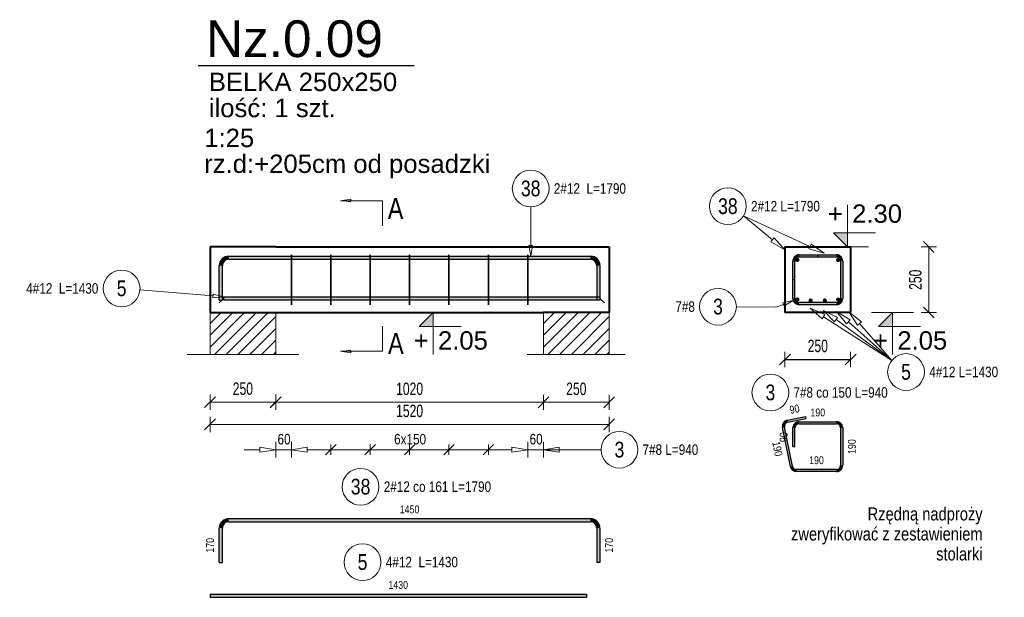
# Model space of a CAD drawing. Extents: x -1906120 to 89837, y -39133 to 303704.
# Tile 46 of 55: x 55684 to 59435, y -1930 to 271. Entities that reach past the tile are written whole.
import ezdxf
from ezdxf.enums import TextEntityAlignment as Align

# ---------------------------------------------------------------- set-up
doc = ezdxf.new("R2010")
doc.units = 0
doc.header["$LTSCALE"] = 10
doc.header["$MEASUREMENT"] = 0
doc.linetypes.add('HIDDEN', pattern=[0.375, 0.25, -0.125])
for name, color, linetype, lineweight in [('P-Linia1', 3, 'Continuous', 40), ('P-Linia3', 6, 'Continuous', 60), ('P-Linia4', 253, 'Continuous', 5), ('P-Opis', 1, 'Continuous', 18), ('P-Przerywana', 13, 'HIDDEN', 9), ('P-Wymiar', 254, 'Continuous', 9), ('RCAD_deskowanie', 3, 'Continuous', 40)]:
    doc.layers.add(name, color=color, linetype=linetype, lineweight=lineweight)
for name, color, linetype in [('RCAD_kształt pręta', 7, 'Continuous'), ('RCAD_opis kształtu pręta', 7, 'Continuous'), ('RCAD_opis rozkładu', 7, 'Continuous'), ('RCAD_pręt wyrzucony', 130, 'Continuous'), ('RCAD_pręty punktowe', 7, 'Continuous'), ('RCAD_rozkład pręta', 7, 'Continuous'), ('RCAD_symbole graficzne', 7, 'Continuous')]:
    doc.layers.add(name, color=color, linetype=linetype)
doc.styles.add('_Fd Opis', font='arial.ttf')
doc.styles.add('_Fdelita opis', font='arial.ttf')
doc.styles.add('ROMANS', font='arial.ttf', dxfattribs={"width": 0.7})
doc.styles.add('style1', font='arial.ttf', dxfattribs={"width": 0.8})
doc.dimstyles.new('A25', dxfattribs={"dimscale": 27, "dimtxt": 1.75, "dimasz": 0.06, "dimexe": 0, "dimexo": 0, "dimgap": 1, "dimtad": 1, "dimdec": 4, "dimrnd": 0.1, "dimdsep": 46, "dimtxsty": 'ROMANS', "dimblk": '[[[[[[[[', "dimcen": 2, "dimdle": 2, "dimse1": 1, "dimse2": 1, "dimclrd": 256, "dimclrt": 1, "dimadec": 0, "dimazin": 0, "dimtfac": 1, "dimtdec": 4, "dimtix": 1, "dimtmove": 2, "dimatfit": 3, "dimldrblk": '[[[[[[[[', "dimfxl": 0, "dimtvp": 0.6, "dimtolj": 1, "dimlwd": -1, "dimarcsym": 0})

# ---------------------------------------------------------------- blocks, each defined once
blk = doc.blocks.new('[[[[[[[[')
at = {"layer": 'P-Wymiar'}
for p, q in [((-12.72792206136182, -12.72792206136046), (12.72792206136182, 12.72792206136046)), ((0, 0), (-4.628327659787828, 0)), ((1.818989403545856e-12, 18.00000000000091), (1.818989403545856e-12, -18.00000000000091))]:
    blk.add_line(p, q, dxfattribs=at)
blk = doc.blocks.new('*D179')
at = {"layer": 'Defpoints', "color": 0, "transparency": 16777216}
for p in [(57679.5246533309, -965.6221380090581), (57929.5246533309, -965.6221380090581), (57929.5246533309, -1186.956530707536)]:
    blk.add_point(p, dxfattribs=at)
at = {"layer": 'P-Wymiar', "transparency": 16777216}
blk.add_line((57681.1446533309, -1186.956530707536), (57927.90465333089, -1186.956530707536), dxfattribs=at)
at = {"layer": 'P-Wymiar', "transparency": 16777216, "xscale": 1.62, "yscale": 1.62, "zscale": 1.62, "rotation": 180}
blk.add_blockref('[[[[[[[[', (57679.5246533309, -1186.956530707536), dxfattribs=at)
at = {"layer": 'P-Wymiar', "transparency": 16777216, "xscale": 1.62, "yscale": 1.62, "zscale": 1.62}
blk.add_blockref('[[[[[[[[', (57929.5246533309, -1186.956530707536), dxfattribs=at)
at = {"layer": 'P-Wymiar', "color": 1, "transparency": 16777216, "insert": (57804.5246533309, -1135.831957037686), "char_height": 47.25, "attachment_point": 5, "style": 'ROMANS'}
blk.add_mtext('\\A1;250', dxfattribs=at)
blk = doc.blocks.new('*D180')
at = {"layer": 'Defpoints', "color": 0, "transparency": 16777216}
for p in [(56409.52465333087, -740.0932007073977), (56659.52465333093, -740.0932007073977), (56409.52465333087, -1186.292791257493)]:
    blk.add_point(p, dxfattribs=at)
at = {"layer": 'P-Wymiar', "transparency": 16777216}
blk.add_line((56657.90465333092, -1186.292791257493), (56411.14465333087, -1186.292791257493), dxfattribs=at)
at = {"layer": 'P-Wymiar', "transparency": 16777216, "xscale": 1.62, "yscale": 1.62, "zscale": 1.62, "rotation": 180}
blk.add_blockref('[[[[[[[[', (56409.52465333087, -1186.292791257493), dxfattribs=at)
at = {"layer": 'P-Wymiar', "transparency": 16777216, "xscale": 1.62, "yscale": 1.62, "zscale": 1.62}
blk.add_blockref('[[[[[[[[', (56659.52465333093, -1186.292791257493), dxfattribs=at)
at = {"layer": 'P-Wymiar', "color": 1, "transparency": 16777216, "insert": (56534.5246533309, -1135.168217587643), "char_height": 47.25, "attachment_point": 5, "style": 'ROMANS'}
blk.add_mtext('\\A1;250', dxfattribs=at)
blk = doc.blocks.new('*D181')
at = {"layer": 'Defpoints', "color": 0, "transparency": 16777216}
for p in [(58849.35736866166, -595.038804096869), (58860.40347761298, -845.038804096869), (59147.3761725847, -845.0388040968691)]:
    blk.add_point(p, dxfattribs=at)
at = {"layer": 'P-Wymiar', "transparency": 16777216}
blk.add_line((59147.3761725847, -596.6588040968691), (59147.3761725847, -843.418804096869), dxfattribs=at)
at = {"layer": 'P-Wymiar', "transparency": 16777216, "xscale": 1.62, "yscale": 1.62, "zscale": 1.62}
for p, rotation in [((59147.3761725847, -595.0388040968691), 90), ((59147.3761725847, -845.0388040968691), 270)]:
    blk.add_blockref('[[[[[[[[', p, dxfattribs=dict(at, rotation=rotation))
at = {"layer": 'P-Wymiar', "color": 1, "transparency": 16777216, "insert": (59096.25159891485, -720.0388040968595), "char_height": 47.25, "attachment_point": 5, "rotation": 90, "style": 'ROMANS'}
blk.add_mtext('\\A1;250', dxfattribs=at)
blk = doc.blocks.new('*D182')
at = {"layer": 'Defpoints', "color": 0, "transparency": 16777216}
for p in [(56659.52465333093, -798.8217821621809), (57679.5246533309, -798.8217821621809), (57679.5246533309, -1186.956530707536)]:
    blk.add_point(p, dxfattribs=at)
at = {"layer": 'P-Wymiar', "transparency": 16777216}
blk.add_line((56661.14465333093, -1186.956530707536), (57677.90465333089, -1186.956530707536), dxfattribs=at)
at = {"layer": 'P-Wymiar', "transparency": 16777216, "xscale": 1.62, "yscale": 1.62, "zscale": 1.62, "rotation": 180}
blk.add_blockref('[[[[[[[[', (56659.52465333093, -1186.956530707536), dxfattribs=at)
at = {"layer": 'P-Wymiar', "transparency": 16777216, "xscale": 1.62, "yscale": 1.62, "zscale": 1.62}
blk.add_blockref('[[[[[[[[', (57679.5246533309, -1186.956530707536), dxfattribs=at)
at = {"layer": 'P-Wymiar', "color": 1, "transparency": 16777216, "insert": (57169.52465333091, -1135.831957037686), "char_height": 47.25, "attachment_point": 5, "style": 'ROMANS'}
blk.add_mtext('\\A1;1020', dxfattribs=at)
blk = doc.blocks.new('*D183')
at = {"layer": 'Defpoints', "color": 0, "transparency": 16777216}
for p in [(56409.5246533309, -768.8217821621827), (57929.5246533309, -768.8217821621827), (56409.5246533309, -1271.004871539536)]:
    blk.add_point(p, dxfattribs=at)
at = {"layer": 'P-Wymiar', "transparency": 16777216}
blk.add_line((57927.90465333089, -1271.004871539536), (56411.1446533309, -1271.004871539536), dxfattribs=at)
at = {"layer": 'P-Wymiar', "transparency": 16777216, "xscale": 1.62, "yscale": 1.62, "zscale": 1.62, "rotation": 180}
blk.add_blockref('[[[[[[[[', (56409.5246533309, -1271.004871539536), dxfattribs=at)
at = {"layer": 'P-Wymiar', "transparency": 16777216, "xscale": 1.62, "yscale": 1.62, "zscale": 1.62}
blk.add_blockref('[[[[[[[[', (57929.5246533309, -1271.004871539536), dxfattribs=at)
at = {"layer": 'P-Wymiar', "color": 1, "transparency": 16777216, "insert": (57169.5246533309, -1219.880297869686), "char_height": 47.25, "attachment_point": 5, "style": 'ROMANS'}
blk.add_mtext('\\A1;1520', dxfattribs=at)
blk = doc.blocks.new('*D184')
at = {"transparency": 16777216}
blk.add_line((58600.97736866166, -1023.44513901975), (58847.73736866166, -1023.44513901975), dxfattribs=at)
at = {"layer": 'Defpoints', "color": 0, "transparency": 16777216}
for p in [(58599.35736866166, -845.038804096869), (58849.35736866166, -845.038804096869), (58849.35736866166, -1023.44513901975)]:
    blk.add_point(p, dxfattribs=at)
at = {"transparency": 16777216, "xscale": 1.62, "yscale": 1.62, "zscale": 1.62, "rotation": 180}
blk.add_blockref('[[[[[[[[', (58599.35736866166, -1023.44513901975), dxfattribs=at)
at = {"transparency": 16777216, "xscale": 1.62, "yscale": 1.62, "zscale": 1.62}
blk.add_blockref('[[[[[[[[', (58849.35736866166, -1023.44513901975), dxfattribs=at)
at = {"color": 1, "transparency": 16777216, "insert": (58724.35736866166, -972.3205653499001), "char_height": 47.25, "attachment_point": 5, "style": 'ROMANS'}
blk.add_mtext('\\A1;250', dxfattribs=at)

msp = doc.modelspace()

# ---------------------------------------------------------------- hatches: boundary and pattern name
h = msp.add_hatch(color=1)
edge = h.paths.add_edge_path(flags=0)
edge.add_arc((58646.5022586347, -795.1628150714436), 8, 0, 360, ccw=False)
h = msp.add_hatch(color=1)
edge = h.paths.add_edge_path(flags=0)
edge.add_arc((58801.96005358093, -795.5559438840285), 8, 0, 360, ccw=False)
h = msp.add_hatch(color=1)
edge = h.paths.add_edge_path(flags=0)
edge.add_arc((58697.0653319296, -799.0388040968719), 8, 0, 360, ccw=False)
h = msp.add_hatch(color=1)
edge = h.paths.add_edge_path(flags=0)
edge.add_arc((58751.0653319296, -799.038804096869), 8, 0, 360, ccw=False)
at = {"layer": 'P-Linia4'}
h = msp.add_hatch(dxfattribs=at)
h.set_pattern_fill('ANSI31', color=256, scale=10, style=0)
h.set_pattern_definition([(45, (15213.14207286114, -9035.662505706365), (-22.45064030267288, 22.45064030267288), [])])
h.paths.add_polyline_path([(56409.52465333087, -1004.929221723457), (56409.52465333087, -844.9292217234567), (56658.86626917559, -844.7418815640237), (56658.86626917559, -1004.741881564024)])
h = msp.add_hatch(dxfattribs=at)
h.set_pattern_fill('ANSI31', color=256, scale=10, style=0)
h.set_pattern_definition([(45, (16483.14207286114, -9035.662505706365), (-22.45064030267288, 22.45064030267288), [])])
h.paths.add_polyline_path([(57679.52465333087, -1004.929221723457), (57679.52465333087, -844.9292217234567), (57928.86626917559, -844.7418815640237), (57928.86626917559, -1004.741881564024)])
at = {"layer": 'RCAD_kształt pręta'}
h = msp.add_hatch(color=4, dxfattribs=at)
edge = h.paths.add_edge_path(flags=0)
edge.add_line((56480.52465332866, -630.0388040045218), (56480.5246533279, -642.0388040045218))
edge.add_arc((56480.52465332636, -666.0388040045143), 23.9999999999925, 89.99999999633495, 179.9999999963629)
edge.add_line((56456.52465332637, -666.0388040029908), (56444.52465332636, -666.0388040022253))
edge.add_arc((56480.52465332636, -666.0388040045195), 35.99999999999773, 449.9999999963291, 539.9999999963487, ccw=False)
for points in [[(56480.5246533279, -642.0388040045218), (56480.52465332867, -630.0388040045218), (57858.52465332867, -630.0388040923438), (57858.5246533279, -642.0388040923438)], [(58653.35736866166, -633.038804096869), (58653.35736866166, -625.038804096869), (58795.35736866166, -625.038804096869), (58795.35736866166, -633.038804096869)], [(58653.35736866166, -633.038804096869), (58653.35736866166, -625.038804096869), (58723.35736866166, -625.038804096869), (58723.35736866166, -633.038804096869)], [(56456.524653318, -797.3120377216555), (56444.524653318, -797.3120377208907), (56444.52465332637, -666.0388040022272), (56456.52465332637, -666.038804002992)], [(57882.52465332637, -666.0388040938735), (57894.52465332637, -666.0388040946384), (57894.524653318, -797.3120377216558), (57882.524653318, -797.3120377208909)], [(58637.35736866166, -719.038804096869), (58629.35736866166, -719.038804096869), (58629.35736866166, -649.038804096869), (58637.35736866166, -649.038804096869)], [(58637.35736866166, -791.038804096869), (58629.35736866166, -791.038804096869), (58629.35736866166, -649.038804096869), (58637.35736866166, -649.038804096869)], [(58811.35736866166, -649.038804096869), (58819.35736866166, -649.038804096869), (58819.35736866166, -791.038804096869), (58811.35736866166, -791.038804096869)], [(56461.13875336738, -796.929431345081), (56461.13875336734, -784.929431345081), (57894.52465331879, -784.9294313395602), (57894.52465331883, -796.9294313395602)], [(58795.35736866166, -807.038804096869), (58795.35736866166, -815.038804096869), (58653.35736866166, -815.038804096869), (58653.35736866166, -807.038804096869)]]:
    msp.add_hatch(color=4, dxfattribs=at).paths.add_polyline_path(points, flags=0)
h = msp.add_hatch(color=4, dxfattribs=at)
edge = h.paths.add_edge_path(flags=0)
edge.add_line((57894.52465332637, -666.0388040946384), (57882.52465332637, -666.0388040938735))
edge.add_arc((57858.52465332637, -666.0388040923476), 24, -3.64282922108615e-09, 89.99999999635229)
edge.add_line((57858.5246533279, -642.0388040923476), (57858.52465332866, -630.0388040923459))
edge.add_arc((57858.52465332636, -666.0388040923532), 36.00000000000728, 359.999999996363, 449.9999999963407, ccw=False)
h = msp.add_hatch(color=4, dxfattribs=at)
edge = h.paths.add_edge_path(flags=0)
edge.add_line((58653.35736866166, -625.038804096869), (58653.35736866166, -633.038804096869))
edge.add_arc((58653.35736866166, -649.0388040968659), 15.99999999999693, 89.99999999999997, 180.000000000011)
edge.add_line((58637.35736866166, -649.038804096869), (58629.35736866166, -649.038804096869))
edge.add_arc((58653.35736866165, -649.0388040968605), 23.99999999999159, 449.9999999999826, 540.0000000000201, ccw=False)
h = msp.add_hatch(color=4, dxfattribs=at)
edge = h.paths.add_edge_path(flags=0)
edge.add_line((58653.35736866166, -625.038804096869), (58653.35736866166, -633.038804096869))
edge.add_arc((58653.35736866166, -649.0388040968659), 15.99999999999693, 89.99999999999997, 180.000000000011)
edge.add_line((58637.35736866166, -649.038804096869), (58629.35736866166, -649.038804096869))
edge.add_arc((58653.35736866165, -649.0388040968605), 23.99999999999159, 449.9999999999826, 540.0000000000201, ccw=False)
h = msp.add_hatch(color=4, dxfattribs=at)
edge = h.paths.add_edge_path(flags=0)
edge.add_line((58819.35736866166, -649.038804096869), (58811.35736866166, -649.038804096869))
edge.add_arc((58795.35736866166, -649.0388040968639), 16, -1.791288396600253e-11, 90)
edge.add_line((58795.35736866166, -633.0388040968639), (58795.35736866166, -625.0388040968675))
edge.add_arc((58795.35736866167, -649.0388040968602), 23.99999999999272, 359.9999999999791, 450.0000000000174, ccw=False)
h = msp.add_hatch(color=4, dxfattribs=at)
edge = h.paths.add_edge_path(flags=0)
edge.add_line((58629.35736866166, -791.038804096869), (58637.35736866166, -791.038804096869))
edge.add_arc((58653.35736866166, -791.038804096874), 16, 179.9999999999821, 270)
edge.add_line((58653.35736866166, -807.038804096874), (58653.35736866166, -815.0388040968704))
edge.add_arc((58653.35736866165, -791.0388040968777), 23.99999999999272, 539.9999999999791, 630.0000000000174, ccw=False)
h = msp.add_hatch(color=4, dxfattribs=at)
edge = h.paths.add_edge_path(flags=0)
edge.add_line((58795.35736866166, -815.038804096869), (58795.35736866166, -807.038804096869))
edge.add_arc((58795.35736866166, -791.038804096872), 15.99999999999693, -89.99999999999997, 1.101744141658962e-11)
edge.add_line((58811.35736866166, -791.038804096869), (58819.35736866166, -791.038804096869))
edge.add_arc((58795.35736866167, -791.0388040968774), 23.99999999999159, 269.9999999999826, 360.00000000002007, ccw=False)
at = {"layer": 'RCAD_pręt wyrzucony'}
h = msp.add_hatch(color=4, dxfattribs=at)
edge = h.paths.add_edge_path(flags=0)
edge.add_line((58608.57371109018, -1254.356028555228), (58610.16306573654, -1262.196561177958))
edge.add_arc((58613.34177502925, -1277.877626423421), 16.00000000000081, 101.4591559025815, 191.459155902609)
edge.add_line((58597.66070978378, -1281.05633571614), (58589.82017716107, -1282.645690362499))
edge.add_arc((58613.34177502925, -1277.877626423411), 23.99999999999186, 461.4591559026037, 551.4591559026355, ccw=False)
for points in [[(58610.16306573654, -1262.196561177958), (58608.57371109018, -1254.356028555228), (58677.17837153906, -1240.449175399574), (58678.76772618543, -1248.289708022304)], [(58653.35736866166, -1268.698819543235), (58653.35736866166, -1260.698819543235), (58795.35736866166, -1260.698819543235), (58795.35736866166, -1268.698819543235)], [(58627.82825912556, -1429.877528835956), (58619.98772650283, -1431.466883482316), (58589.82017716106, -1282.6456903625), (58597.6607097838, -1281.056335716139)], [(58637.35736866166, -1354.698819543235), (58629.35736866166, -1354.698819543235), (58629.35736866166, -1284.698819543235), (58637.35736866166, -1284.698819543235)], [(58811.35736866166, -1284.698819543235), (58819.35736866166, -1284.698819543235), (58819.35736866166, -1426.698819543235), (58811.35736866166, -1426.698819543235)], [(58795.35736866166, -1442.698819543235), (58795.35736866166, -1450.698819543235), (58643.50932437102, -1450.698819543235), (58643.50932437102, -1442.698819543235)], [(56480.5246533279, -1642.041157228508), (56480.52465332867, -1630.041157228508), (57858.52465332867, -1630.04115731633), (57858.5246533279, -1642.04115731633)], [(56456.524653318, -1797.314390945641), (56444.524653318, -1797.314390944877), (56444.52465332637, -1666.041157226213), (56456.52465332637, -1666.041157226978)], [(57882.52465332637, -1666.041157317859), (57894.52465332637, -1666.041157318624), (57894.524653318, -1797.314390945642), (57882.524653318, -1797.314390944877)], [(56409.52465333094, -1929.818936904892), (56409.5246533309, -1917.818936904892), (57842.91055328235, -1917.818936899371), (57842.91055328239, -1929.818936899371)]]:
    msp.add_hatch(color=4, dxfattribs=at).paths.add_polyline_path(points, flags=0)
h = msp.add_hatch(color=4, dxfattribs=at)
edge = h.paths.add_edge_path(flags=0)
edge.add_line((58653.35736866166, -1260.698819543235), (58653.35736866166, -1268.698819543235))
edge.add_arc((58653.35736866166, -1284.698819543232), 15.99999999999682, 89.99999999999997, 180.0000000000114)
edge.add_line((58637.35736866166, -1284.698819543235), (58629.35736866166, -1284.698819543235))
edge.add_arc((58653.35736866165, -1284.698819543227), 23.99999999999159, 449.9999999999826, 540.0000000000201, ccw=False)
h = msp.add_hatch(color=4, dxfattribs=at)
edge = h.paths.add_edge_path(flags=0)
edge.add_line((58819.35736866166, -1284.698819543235), (58811.35736866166, -1284.698819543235))
edge.add_arc((58795.35736866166, -1284.698819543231), 16, -1.547021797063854e-11, 90)
edge.add_line((58795.35736866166, -1268.698819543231), (58795.35736866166, -1260.698819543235))
edge.add_arc((58795.35736866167, -1284.698819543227), 23.99999999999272, 359.9999999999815, 450.0000000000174, ccw=False)
h = msp.add_hatch(color=4, dxfattribs=at)
edge = h.paths.add_edge_path(flags=0)
edge.add_line((58619.98772650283, -1431.466883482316), (58627.82825912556, -1429.877528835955))
edge.add_arc((58643.50932437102, -1426.69881954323), 15.99999999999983, -168.5408440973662, -89.99999999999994)
edge.add_line((58643.50932437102, -1442.69881954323), (58643.50932437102, -1450.698819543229))
edge.add_arc((58643.509324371, -1426.698819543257), 23.99999999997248, 191.4591559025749, 270.00000000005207, ccw=False)
h = msp.add_hatch(color=4, dxfattribs=at)
edge = h.paths.add_edge_path(flags=0)
edge.add_line((58795.35736866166, -1450.698819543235), (58795.35736866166, -1442.698819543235))
edge.add_arc((58795.35736866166, -1426.698819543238), 15.99999999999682, -89.99999999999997, 1.142455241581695e-11)
edge.add_line((58811.35736866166, -1426.698819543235), (58819.35736866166, -1426.698819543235))
edge.add_arc((58795.35736866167, -1426.698819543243), 23.99999999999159, 269.9999999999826, 360.00000000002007, ccw=False)
h = msp.add_hatch(color=4, dxfattribs=at)
edge = h.paths.add_edge_path(flags=0)
edge.add_line((56480.52465332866, -1630.041157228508), (56480.5246533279, -1642.041157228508))
edge.add_arc((56480.52465332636, -1666.0411572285), 23.9999999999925, 89.99999999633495, 179.9999999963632)
edge.add_line((56456.52465332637, -1666.041157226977), (56444.52465332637, -1666.041157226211))
edge.add_arc((56480.52465332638, -1666.041157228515), 36.00000000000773, 449.99999999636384, 539.9999999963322, ccw=False)
h = msp.add_hatch(color=4, dxfattribs=at)
edge = h.paths.add_edge_path(flags=0)
edge.add_line((57894.52465332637, -1666.041157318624), (57882.52465332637, -1666.041157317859))
edge.add_arc((57858.52465332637, -1666.041157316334), 24, -3.64282922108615e-09, 89.99999999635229)
edge.add_line((57858.5246533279, -1642.041157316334), (57858.52465332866, -1630.041157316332))
edge.add_arc((57858.52465332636, -1666.041157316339), 36.00000000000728, 359.99999999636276, 449.9999999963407, ccw=False)
at = {"layer": 'RCAD_pręty punktowe'}
h = msp.add_hatch(color=1, dxfattribs=at)
edge = h.paths.add_edge_path(flags=0)
edge.add_arc((58646.75468374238, -644.5216643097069), 8, 0, 360)
h = msp.add_hatch(color=1, dxfattribs=at)
edge = h.paths.add_edge_path(flags=0)
edge.add_arc((58801.96005358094, -644.5216643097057), 8, 0, 360)
at = {"layer": 'RCAD_symbole graficzne', "linetype": 'Continuous', "lineweight": 0}
for points in [[(56906.08473728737, -418.8834070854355), (56946.08473728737, -418.8834070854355), (56946.08473728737, -424.5852688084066)], [(56906.08473728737, -992.5165948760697), (56946.08473728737, -992.5165948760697), (56946.08473728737, -986.8147331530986)]]:
    msp.add_hatch(color=7, dxfattribs=at).paths.add_polyline_path(points, flags=0)
at = {"layer": 'RCAD_symbole graficzne'}
for points in [[(58783.90895798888, -541.7054707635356), (58837.24229132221, -595.038804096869), (58837.24229132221, -541.7054707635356)], [(57206.40837548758, -898.3721374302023), (57259.74170882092, -845.038804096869), (57259.74170882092, -898.3721374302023)], [(58955.95724941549, -898.3721374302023), (59009.29058274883, -845.038804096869), (59009.29058274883, -898.3721374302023)]]:
    msp.add_hatch(color=1, dxfattribs=at).paths.add_polyline_path(points, flags=0)

# ---------------------------------------------------------------- linework, layer by layer
at = {"layer": 'P-Linia1'}
msp.add_lwpolyline([(57629.5246533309, -595.038804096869), (57929.5246533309, -595.038804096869)], dxfattribs=at)
at = {"layer": 'P-Linia3', "color": 6, "linetype": 'Continuous', "lineweight": 30}
msp.add_line((56364.51293416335, 96.22131973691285), (57187.44338203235, 96.22131973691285), dxfattribs=at)
at = {"layer": 'P-Linia4'}
for points in [[(56409.5246533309, -845.038804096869), (56409.5246533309, -1005.054526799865)], [(56659.52465333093, -845.038804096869), (56659.52465333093, -1005.054526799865)], [(57679.5246533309, -1005.038804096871), (57679.5246533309, -845.038804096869)], [(57929.5246533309, -1005.038804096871), (57929.5246533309, -845.038804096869)]]:
    msp.add_lwpolyline(points, dxfattribs=at)
at = {"layer": 'P-Przerywana'}
for points in [[(56321.84903828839, -1005.054526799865), (56747.2002683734, -1005.054526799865)], [(57616.84903828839, -1005.054526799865), (57992.2002683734, -1005.054526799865)]]:
    msp.add_lwpolyline(points, dxfattribs=at)
at = {"layer": 'RCAD_deskowanie'}
for points in [[(56659.5246533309, -595.038804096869), (56409.5246533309, -595.038804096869)], [(56409.5246533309, -595.038804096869), (56409.5246533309, -845.038804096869)], [(56659.5246533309, -595.038804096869), (57629.5246533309, -595.038804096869)], [(57929.5246533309, -595.038804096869), (57929.5246533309, -845.038804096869)], [(58599.35736866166, -595.038804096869), (58849.35736866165, -595.038804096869)], [(58599.35736866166, -595.038804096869), (58599.35736866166, -845.038804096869)], [(58849.35736866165, -595.038804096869), (58849.35736866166, -845.038804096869)], [(56409.5246533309, -845.038804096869), (56659.52465333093, -845.038804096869)], [(56659.52465333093, -845.038804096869), (57679.5246533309, -845.038804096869)], [(57929.5246533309, -845.038804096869), (57679.5246533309, -845.038804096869)], [(58849.35736866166, -845.038804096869), (58599.35736866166, -845.038804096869)]]:
    msp.add_lwpolyline(points, dxfattribs=at)
at = {"layer": 'RCAD_kształt pręta', "color": 4}
for p, q in [((56480.52465332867, -630.0388040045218), (57858.52465332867, -630.0388040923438)), ((58653.35736866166, -625.038804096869), (58795.35736866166, -625.038804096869)), ((58653.35736866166, -625.038804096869), (58723.35736866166, -625.038804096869)), ((58653.35736866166, -633.038804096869), (58795.35736866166, -633.038804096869)), ((58653.35736866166, -633.038804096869), (58723.35736866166, -633.038804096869)), ((58723.35736866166, -625.038804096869), (58723.35736866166, -633.038804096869)), ((56444.524653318, -797.3120377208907), (56444.52465332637, -666.0388040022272)), ((56456.524653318, -797.3120377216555), (56456.52465332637, -666.038804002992)), ((56480.5246533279, -642.0388040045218), (57858.5246533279, -642.0388040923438)), ((57882.52465332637, -666.0388040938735), (57882.524653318, -797.3120377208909)), ((57894.52465332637, -666.0388040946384), (57894.524653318, -797.3120377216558)), ((58629.35736866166, -719.038804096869), (58629.35736866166, -649.038804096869)), ((58629.35736866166, -791.038804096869), (58629.35736866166, -649.038804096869)), ((58637.35736866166, -719.038804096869), (58637.35736866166, -649.038804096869)), ((58637.35736866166, -791.038804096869), (58637.35736866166, -649.038804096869)), ((58811.35736866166, -649.038804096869), (58811.35736866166, -791.038804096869)), ((58819.35736866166, -649.038804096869), (58819.35736866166, -791.038804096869)), ((58629.35736866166, -719.038804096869), (58637.35736866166, -719.038804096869)), ((56461.13875336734, -784.929431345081), (57894.52465331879, -784.9294313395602)), ((56461.13875336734, -784.929431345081), (56461.13875336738, -796.929431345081)), ((57894.52465331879, -784.9294313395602), (57894.52465331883, -796.9294313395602)), ((56444.524653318, -797.3120377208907), (56456.524653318, -797.3120377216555)), ((56461.13875336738, -796.929431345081), (57894.52465331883, -796.9294313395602)), ((57894.524653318, -797.3120377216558), (57882.524653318, -797.3120377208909)), ((58795.35736866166, -807.038804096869), (58653.35736866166, -807.038804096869)), ((58795.35736866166, -815.038804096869), (58653.35736866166, -815.038804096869))]:
    msp.add_line(p, q, dxfattribs=at)
at = {"layer": 'RCAD_kształt pręta', "color": 2, "lineweight": 5}
for p, q in [((56461.13875336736, -790.929431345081), (56443.63875336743, -808.4294313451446)), ((57894.52465331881, -790.9294313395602), (57912.02465331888, -808.4294313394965))]:
    msp.add_line(p, q, dxfattribs=at)
at = {"layer": 'RCAD_kształt pręta', "color": 4}
for centre, radius, start, end in [((56480.52465332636, -666.0388040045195), 35.99999999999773, 89.99999999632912, 179.9999999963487), ((57858.52465332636, -666.0388040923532), 36.00000000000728, 359.999999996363, 89.9999999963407), ((58653.35736866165, -649.0388040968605), 23.99999999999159, 89.99999999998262, 180.0000000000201), ((58653.35736866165, -649.0388040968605), 23.99999999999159, 89.99999999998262, 180.0000000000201), ((58653.35736866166, -649.0388040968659), 15.99999999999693, 89.99999999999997, 180.0000000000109), ((58653.35736866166, -649.0388040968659), 15.99999999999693, 89.99999999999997, 180.0000000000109), ((58795.35736866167, -649.0388040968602), 23.99999999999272, 359.9999999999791, 90.00000000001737), ((58795.35736866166, -649.0388040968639), 16, 359.999999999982, 90), ((56480.52465332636, -666.0388040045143), 23.9999999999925, 89.99999999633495, 179.9999999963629), ((57858.52465332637, -666.0388040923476), 24, 359.9999999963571, 89.99999999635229), ((58653.35736866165, -791.0388040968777), 23.99999999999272, 179.9999999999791, 270.0000000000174), ((58653.35736866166, -791.038804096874), 16, 179.9999999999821, 270), ((58795.35736866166, -791.038804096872), 15.99999999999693, 270, 1.101744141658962e-11), ((58795.35736866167, -791.0388040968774), 23.99999999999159, 269.9999999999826, 2.007566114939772e-11)]:
    msp.add_arc(centre, radius, start, end, dxfattribs=at)
at = {"layer": 'RCAD_opis kształtu pręta', "color": 8, "lineweight": 0}
for p, q in [((57630.74563904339, -442.4619233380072), (57630.74563903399, -590.0388040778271)), ((57630.74563903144, -630.0388040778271), (57624.07897236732, -590.0388040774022)), ((57637.41230570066, -590.0388040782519), (57624.07897236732, -590.0388040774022)), ((57637.41230570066, -590.0388040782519), (57630.74563903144, -630.0388040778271)), ((56142.47871974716, -758.8482805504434), (56421.27206038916, -781.6664892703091)), ((56421.81588406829, -775.0220404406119), (56420.72823671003, -788.3109381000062)), ((56461.13875336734, -784.929431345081), (56420.72823671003, -788.3109381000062)), ((56421.81588406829, -775.0220404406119), (56461.13875336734, -784.929431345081)), ((58564.35736866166, -824.6452531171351), (58414.19928000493, -823.1800111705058)), ((58564.35736866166, -824.6452531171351), (58593.48364734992, -813.647154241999)), ((58591.12861087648, -807.4103082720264), (58630.90472316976, -799.516935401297)), ((58591.12861087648, -807.4103082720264), (58595.83868382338, -819.8840002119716)), ((58630.90472316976, -799.516935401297), (58595.83868382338, -819.8840002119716))]:
    msp.add_line(p, q, dxfattribs=at)
for centre in [(57630.74563904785, -372.4619233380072), (56072.71200703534, -753.1381319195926), (58344.20261241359, -822.4969840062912)]:
    msp.add_circle(centre, 70, dxfattribs=at)
at = {"layer": 'RCAD_opis rozkładu', "color": 8, "lineweight": 0}
for p, q in [((58441.18427509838, -476.9744449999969), (58552.13413715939, -567.5201032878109)), ((58441.18427509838, -476.9744449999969), (58694.55782574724, -593.3177829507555)), ((58558.45682683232, -559.7726136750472), (58545.81144748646, -575.2675929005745)), ((58558.45682683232, -559.7726136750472), (58598.61907483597, -605.4562413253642)), ((58598.61907483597, -605.4562413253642), (58545.81144748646, -575.2675929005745)), ((58698.73070878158, -584.2300413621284), (58690.38494271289, -602.4055245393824)), ((58698.73070878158, -584.2300413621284), (58749.084275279, -618.3550811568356)), ((58749.084275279, -618.3550811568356), (58690.38494271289, -602.4055245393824)), ((58740.45262356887, -869.3263813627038), (58695.31685103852, -828.5494020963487)), ((58695.31685103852, -828.5494020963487), (58751.23781832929, -852.4835913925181)), ((58740.45262356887, -869.3263813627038), (58751.23781832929, -852.4835913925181)), ((58787.93558466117, -880.0489121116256), (58745.45649637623, -836.5112610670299)), ((58745.45649637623, -836.5112610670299), (58799.75973698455, -863.9185239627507)), ((59005.94381009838, -1027.457792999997), (58745.84522094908, -860.904986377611)), ((58834.13750561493, -888.2111274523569), (58795.92209362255, -840.886902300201)), ((58795.92209362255, -840.886902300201), (58847.42020501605, -873.2588735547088)), ((58875.20219775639, -893.5080618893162), (58843.16605619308, -841.8003677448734)), ((58843.16605619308, -841.8003677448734), (58890.24057739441, -880.3229514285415)), ((58787.93558466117, -880.0489121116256), (58799.75973698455, -863.9185239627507)), ((59005.94381009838, -1027.457792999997), (58793.84766082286, -871.983718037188)), ((58834.13750561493, -888.2111274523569), (58847.42020501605, -873.2588735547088)), ((59005.94381009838, -1027.457792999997), (58840.77885531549, -880.7350005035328)), ((58875.20219775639, -893.5080618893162), (58890.24057739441, -880.3229514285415)), ((59005.94381009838, -1027.457792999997), (58882.7213875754, -886.9155066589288)), ((56659.52465333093, -1397.437281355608), (56659.52465333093, -1337.437281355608)), ((56719.52465333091, -1397.437281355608), (56719.52465333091, -1337.437281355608)), ((56889.52465333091, -1347.437281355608), (56849.52465333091, -1387.437281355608)), ((56869.52465333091, -1387.437281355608), (56869.52465333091, -1347.437281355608)), ((57039.52465333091, -1347.437281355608), (56999.52465333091, -1387.437281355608)), ((57019.52465333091, -1387.437281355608), (57019.52465333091, -1347.437281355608)), ((57149.52465333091, -1387.437281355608), (57189.52465333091, -1347.437281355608)), ((57169.52465333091, -1387.437281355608), (57169.52465333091, -1347.437281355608)), ((57299.52465333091, -1387.437281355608), (57339.52465333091, -1347.437281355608)), ((57319.52465333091, -1387.437281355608), (57319.52465333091, -1347.437281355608)), ((57449.52465333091, -1387.437281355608), (57489.52465333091, -1347.437281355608)), ((57469.52465333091, -1387.437281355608), (57469.52465333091, -1347.437281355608)), ((57619.52465333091, -1397.437281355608), (57619.52465333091, -1337.437281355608)), ((57679.5246533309, -1397.437281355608), (57679.5246533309, -1337.437281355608)), ((56539.52465333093, -1367.437281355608), (56599.52465333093, -1367.437281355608)), ((56599.52465333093, -1357.437281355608), (56659.52465333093, -1367.437281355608)), ((56599.52465333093, -1357.437281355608), (56599.52465333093, -1377.437281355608)), ((56659.52465333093, -1367.437281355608), (56599.52465333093, -1377.437281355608)), ((56719.52465333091, -1367.437281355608), (56659.52465333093, -1367.437281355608)), ((56719.52465333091, -1367.437281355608), (56779.52465333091, -1357.437281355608)), ((56779.52465333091, -1377.437281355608), (56719.52465333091, -1367.437281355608)), ((56779.52465333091, -1377.437281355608), (56779.52465333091, -1357.437281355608)), ((56869.52465333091, -1367.437281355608), (56779.52465333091, -1367.437281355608)), ((57019.52465333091, -1367.437281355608), (56869.52465333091, -1367.437281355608)), ((57094.52465333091, -1367.437281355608), (57019.52465333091, -1367.437281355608)), ((57094.52465333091, -1367.437281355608), (57169.52465333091, -1367.437281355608)), ((57169.52465333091, -1367.437281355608), (57319.52465333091, -1367.437281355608)), ((57319.52465333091, -1367.437281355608), (57469.52465333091, -1367.437281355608)), ((57469.52465333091, -1367.437281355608), (57559.52465333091, -1367.437281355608)), ((57559.52465333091, -1357.437281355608), (57619.52465333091, -1367.437281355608)), ((57559.52465333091, -1357.437281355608), (57559.52465333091, -1377.437281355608)), ((57619.52465333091, -1367.437281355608), (57559.52465333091, -1377.437281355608)), ((57619.52465333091, -1367.437281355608), (57679.5246533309, -1367.437281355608)), ((57679.5246533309, -1367.437281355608), (57739.5246533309, -1357.437281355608)), ((57898.77528209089, -1367.437281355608), (57679.5246533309, -1367.437281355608)), ((57739.5246533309, -1377.437281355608), (57679.5246533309, -1367.437281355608)), ((57739.5246533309, -1377.437281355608), (57739.5246533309, -1357.437281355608)), ((57799.5246533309, -1367.437281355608), (57739.5246533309, -1367.437281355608))]:
    msp.add_line(p, q, dxfattribs=at)
for centre in [(58381.78249223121, -439.9416461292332), (59060.39828753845, -1071.443130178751), (57968.77528209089, -1367.437281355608)]:
    msp.add_circle(centre, 70, dxfattribs=at)
at = {"layer": 'RCAD_pręt wyrzucony', "color": 4}
for p, q in [((58608.57371109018, -1254.356028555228), (58677.17837153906, -1240.449175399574)), ((58610.16306573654, -1262.196561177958), (58678.76772618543, -1248.289708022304)), ((58653.35736866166, -1260.698819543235), (58795.35736866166, -1260.698819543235)), ((58653.35736866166, -1268.698819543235), (58795.35736866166, -1268.698819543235)), ((58677.17837153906, -1240.449175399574), (58678.76772618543, -1248.289708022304)), ((58619.98772650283, -1431.466883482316), (58589.82017716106, -1282.6456903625)), ((58627.82825912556, -1429.877528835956), (58597.6607097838, -1281.056335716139)), ((58629.35736866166, -1354.698819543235), (58629.35736866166, -1284.698819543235)), ((58637.35736866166, -1354.698819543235), (58637.35736866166, -1284.698819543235)), ((58811.35736866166, -1284.698819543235), (58811.35736866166, -1426.698819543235)), ((58819.35736866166, -1284.698819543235), (58819.35736866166, -1426.698819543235)), ((58629.35736866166, -1354.698819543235), (58637.35736866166, -1354.698819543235)), ((58795.35736866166, -1442.698819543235), (58643.50932437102, -1442.698819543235)), ((58795.35736866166, -1450.698819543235), (58643.50932437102, -1450.698819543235)), ((56480.52465332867, -1630.041157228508), (57858.52465332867, -1630.04115731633)), ((56480.5246533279, -1642.041157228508), (57858.5246533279, -1642.04115731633)), ((56444.524653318, -1797.314390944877), (56444.52465332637, -1666.041157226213)), ((56456.524653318, -1797.314390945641), (56456.52465332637, -1666.041157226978)), ((57882.52465332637, -1666.041157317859), (57882.524653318, -1797.314390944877)), ((57894.52465332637, -1666.041157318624), (57894.524653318, -1797.314390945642)), ((56444.524653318, -1797.314390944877), (56456.524653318, -1797.314390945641)), ((57894.524653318, -1797.314390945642), (57882.524653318, -1797.314390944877)), ((56409.5246533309, -1917.818936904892), (57842.91055328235, -1917.818936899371)), ((56409.5246533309, -1917.818936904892), (56409.52465333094, -1929.818936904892)), ((56409.52465333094, -1929.818936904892), (57842.91055328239, -1929.818936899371)), ((57842.91055328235, -1917.818936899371), (57842.91055328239, -1929.818936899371))]:
    msp.add_line(p, q, dxfattribs=at)
at = {"layer": 'RCAD_pręt wyrzucony', "color": 8, "lineweight": 0}
for centre in [(58543.65513363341, -1149.599698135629), (56982.89326341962, -1508.562530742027), (56990.42828493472, -1795.835268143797)]:
    msp.add_circle(centre, 70, dxfattribs=at)
at = {"layer": 'RCAD_pręt wyrzucony', "color": 4}
for centre, radius, start, end in [((58613.34177502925, -1277.877626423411), 23.99999999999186, 101.4591559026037, 191.4591559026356), ((58613.34177502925, -1277.877626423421), 16.00000000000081, 101.4591559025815, 191.459155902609), ((58653.35736866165, -1284.698819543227), 23.99999999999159, 89.99999999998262, 180.0000000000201), ((58653.35736866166, -1284.698819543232), 15.99999999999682, 89.99999999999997, 180.0000000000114), ((58795.35736866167, -1284.698819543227), 23.99999999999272, 359.9999999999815, 90.00000000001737), ((58795.35736866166, -1284.698819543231), 16, 359.9999999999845, 90), ((58643.509324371, -1426.698819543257), 23.99999999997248, 191.4591559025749, 270.0000000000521), ((58643.50932437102, -1426.69881954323), 15.99999999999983, 191.4591559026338, 270.0000000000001), ((58795.35736866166, -1426.698819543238), 15.99999999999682, 270, 1.142455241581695e-11), ((58795.35736866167, -1426.698819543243), 23.99999999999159, 269.9999999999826, 2.007566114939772e-11), ((56480.52465332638, -1666.041157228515), 36.00000000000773, 89.99999999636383, 179.9999999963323), ((56480.52465332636, -1666.0411572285), 23.9999999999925, 89.99999999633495, 179.9999999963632), ((57858.52465332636, -1666.041157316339), 36.00000000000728, 359.9999999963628, 89.9999999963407), ((57858.52465332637, -1666.041157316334), 24, 359.9999999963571, 89.99999999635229)]:
    msp.add_arc(centre, radius, start, end, dxfattribs=at)
at = {"layer": 'RCAD_rozkład pręta', "color": 7, "linetype": 'ByBlock', "lineweight": 35}
for p, q in [((56719.52465333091, -815.038804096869), (56719.52465333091, -625.038804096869)), ((56869.52465333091, -815.038804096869), (56869.52465333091, -625.038804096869)), ((57019.52465333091, -815.038804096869), (57019.52465333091, -625.038804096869)), ((57169.52465333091, -815.038804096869), (57169.52465333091, -625.038804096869)), ((57319.52465333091, -815.038804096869), (57319.52465333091, -625.038804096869)), ((57469.52465333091, -815.038804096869), (57469.52465333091, -625.038804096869)), ((57619.52465333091, -815.038804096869), (57619.52465333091, -625.038804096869))]:
    msp.add_line(p, q, dxfattribs=at)
at = {"layer": 'RCAD_symbole graficzne', "color": 7, "linetype": 'Continuous', "lineweight": 0}
for p, q in [((56906.08473728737, -418.8834070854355), (56946.08473728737, -413.1815453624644)), ((56906.08473728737, -418.8834070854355), (57066.08473728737, -418.8834070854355)), ((56946.08473728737, -418.8834070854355), (56946.08473728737, -413.1815453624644)), ((57066.08473728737, -418.8834070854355), (57066.08473728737, -514.8834070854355)), ((57066.08473728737, -992.5165948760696), (57066.08473728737, -896.5165948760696)), ((56906.08473728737, -992.5165948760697), (56946.08473728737, -998.2184565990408)), ((56906.08473728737, -992.5165948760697), (57066.08473728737, -992.5165948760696)), ((56946.08473728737, -992.5165948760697), (56946.08473728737, -998.2184565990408))]:
    msp.add_line(p, q, dxfattribs=at)
at = {"layer": 'RCAD_symbole graficzne', "color": 1, "lineweight": 0}
for p, q in [((58837.24229132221, -595.038804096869), (58837.24229132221, -435.0388040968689)), ((58943.90895798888, -541.7054707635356), (58783.90895798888, -541.7054707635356)), ((58783.90895798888, -541.7054707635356), (58837.24229132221, -595.038804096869)), ((58917.24229132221, -595.038804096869), (58757.24229132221, -595.038804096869)), ((57339.74170882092, -845.038804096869), (57179.74170882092, -845.038804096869)), ((57206.40837548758, -898.3721374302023), (57259.74170882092, -845.038804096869)), ((57259.74170882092, -845.038804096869), (57259.74170882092, -1005.038804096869)), ((59089.29058274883, -845.038804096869), (58929.29058274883, -845.038804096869)), ((58955.95724941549, -898.3721374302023), (59009.29058274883, -845.038804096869)), ((59009.29058274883, -845.038804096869), (59009.29058274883, -1005.038804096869)), ((57366.40837548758, -898.3721374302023), (57206.40837548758, -898.3721374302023)), ((59115.95724941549, -898.3721374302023), (58955.95724941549, -898.3721374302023))]:
    msp.add_line(p, q, dxfattribs=at)

# ---------------------------------------------------------------- texts
at = {"layer": 'P-Linia1', "color": 3, "lineweight": 30, "style": '_Fdelita opis'}
for s, p in [('BELKA 250x250', (56404.77527201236, -0.9632304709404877)), ('1:25', (56387.3724497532, -214.5176963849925)), ('rz.d:+205cm od posadzki', (56387.3724497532, -312.9709700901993))]:
    msp.add_text(s, height=70, dxfattribs=at).set_placement(p)
at = {"layer": 'P-Linia1', "color": 1, "lineweight": 30, "style": '_Fdelita opis'}
msp.add_text('ilość: 1 szt.', height=70, dxfattribs=at).set_placement((56404.84881738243, -100.4993651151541))
at = {"layer": 'P-Linia3', "color": 6, "lineweight": 30, "style": '_Fdelita opis'}
msp.add_text('Nz.0.09', height=140, dxfattribs=at).set_placement((56393.98216731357, 128.406549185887))
at = {"layer": 'P-Opis', "insert": (59352.07183542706, -1587.002587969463), "char_height": 50, "attachment_point": 3, "line_spacing_factor": 0.9142857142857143, "style": '_Fd Opis'}
msp.add_mtext('{\\W0.8;Rzędną nadproży \\Pzweryfikować z zestawieniem \\Pstolarki}', dxfattribs=at)
at = {"layer": 'RCAD_opis kształtu pręta', "color": 1, "attachment_point": 5, "style": 'style1'}
for s, insert, char_height in [('38', (57630.74563904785, -372.4619233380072), 60), ('2#12  L=1790', (57856.37456128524, -372.4619233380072), 40), ('4#12  L=1430', (55846.71200703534, -753.1381319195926), 40), ('5', (56072.71200703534, -753.1381319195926), 60), ('3', (58344.20261241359, -822.4969840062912), 60), ('7#8  ', (58218.95022496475, -822.4969840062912), 40)]:
    msp.add_mtext(s, dxfattribs=dict(at, insert=insert, char_height=char_height))
at = {"layer": 'RCAD_opis rozkładu', "color": 1, "char_height": 60, "attachment_point": 5, "style": 'style1'}
for s, insert in [('38', (58381.78249223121, -439.9416461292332)), ('5', (59060.39828753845, -1071.443130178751)), ('3', (57968.77528209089, -1367.437281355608))]:
    msp.add_mtext(s, dxfattribs=dict(at, insert=insert))
at = {"layer": 'RCAD_opis rozkładu', "color": 2, "char_height": 40, "style": 'style1'}
for s, insert, attachment_point in [('2#12 L=1790', (58601.20131897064, -439.9416461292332), 5), ('4#12 L=1430', (59280.18819204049, -1071.443130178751), 5), ('60', (56666.57240230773, -1347.860200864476), 7), ('6x150', (57110.53420312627, -1347.860200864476), 7), ('60', (57626.57240230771, -1347.860200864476), 7), ('7#8 L=940', (58162.92807881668, -1367.437281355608), 5)]:
    msp.add_mtext(s, dxfattribs=dict(at, insert=insert, attachment_point=attachment_point))
at = {"layer": 'RCAD_pręt wyrzucony', "color": 1, "attachment_point": 5, "style": 'style1'}
for s, insert, char_height in [('3', (58543.65513363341, -1149.599698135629), 60), ('190', (58724.35736866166, -1225.698819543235), 30), ('190', (58719.43334651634, -1407.698819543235), 30), ('38', (56982.89326341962, -1508.562530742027), 60), ('5', (56990.42828493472, -1795.835268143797), 60), ('1430', (57126.21760330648, -1882.818936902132), 30)]:
    msp.add_mtext(s, dxfattribs=dict(at, insert=insert, char_height=char_height))
at = {"layer": 'RCAD_pręt wyrzucony', "color": 2, "char_height": 40, "attachment_point": 5, "style": 'style1'}
for s, insert in [('7#8 co 150 L=940', (58811.12853063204, -1149.599698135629)), ('2#12 co 161 L=1790', (57275.6326904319, -1508.562530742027)), ('4#12  L=1430', (57216.42828493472, -1795.835268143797))]:
    msp.add_mtext(s, dxfattribs=dict(at, insert=insert))
at = {"layer": 'RCAD_pręt wyrzucony', "color": 1, "char_height": 30, "attachment_point": 5, "style": 'style1'}
for s, insert, rotation in [('90', (58635.9226147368, -1213.100271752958), 11.45915590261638), ('90', (58594.35736866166, -1319.698819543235), 90), ('190', (58570.60162160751, -1364.009713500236), 281.4591559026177), ('190', (58854.35736866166, -1355.698819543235), 90), ('1450', (57169.5246533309, -1595.041157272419), 359.99999999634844), ('170', (56409.52465332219, -1731.677774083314), 89.99999999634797), ('170', (57929.52465332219, -1731.677774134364), 89.99999999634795)]:
    msp.add_mtext(s, dxfattribs=dict(at, insert=insert, rotation=rotation))
at = {"layer": 'RCAD_symbole graficzne', "color": 2, "style": 'style1'}
msp.add_text('+', height=70, dxfattribs=at).set_placement((58819.46451354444, -523.9276929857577), align=Align.BOTTOM_RIGHT)
msp.add_text('2.30 ', height=70, dxfattribs=at).set_placement((58855.02006909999, -523.9276929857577), align=Align.BOTTOM_LEFT)
for p in [(57241.96393104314, -916.1499152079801), (58991.51280497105, -916.1499152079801)]:
    msp.add_text('+', height=70, dxfattribs=at).set_placement(p, align=Align.TOP_RIGHT)
for p in [(57277.5194865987, -916.1499152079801), (59027.06836052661, -916.1499152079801)]:
    msp.add_text('2.05 ', height=70, dxfattribs=at).set_placement(p, align=Align.TOP_LEFT)
at = {"layer": 'RCAD_symbole graficzne', "color": 73, "char_height": 80, "attachment_point": 5, "style": 'style1'}
for insert in [(57116.12013034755, -448.8834070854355), (57117.20045102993, -962.5165948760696)]:
    msp.add_mtext('A', dxfattribs=dict(at, insert=insert))

# ---------------------------------------------------------------- dimensions: what is measured, and where the dimension line sits
dim = msp.add_linear_dim(base=(58849.35736866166, -1023.44513901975), p1=(58599.35736866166, -845.038804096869), p2=(58849.35736866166, -845.038804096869), dimstyle='A25', override={"dimfxl": 0.18, "dimfxlon": 1})
dim.commit()
dim.dimension.update_dxf_attribs({"geometry": '*D184', "text_midpoint": (58724.35736866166, -972.3205653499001)})
at = {"layer": 'P-Wymiar'}
dim = msp.add_linear_dim(base=(59147.3761725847, -845.0388040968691), p1=(58849.35736866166, -595.038804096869), p2=(58860.40347761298, -845.038804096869), angle=90, dimstyle='A25', override={"dimfxl": 0.18, "dimfxlon": 1}, dxfattribs=at)
dim.commit()
dim.dimension.update_dxf_attribs({"geometry": '*D181', "text_midpoint": (59096.25159891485, -720.0388040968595)})
for base, p1, p2, picture, middle in [((56409.52465333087, -1186.292791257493), (56659.52465333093, -740.0932007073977), (56409.52465333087, -740.0932007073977), '*D180', (56534.5246533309, -1135.168217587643)), ((56409.5246533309, -1271.004871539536), (57929.5246533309, -768.8217821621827), (56409.5246533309, -768.8217821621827), '*D183', (57169.5246533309, -1219.880297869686)), ((57679.5246533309, -1186.956530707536), (56659.52465333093, -798.8217821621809), (57679.5246533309, -798.8217821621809), '*D182', (57169.52465333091, -1135.831957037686)), ((57929.5246533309, -1186.956530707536), (57679.5246533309, -965.6221380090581), (57929.5246533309, -965.6221380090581), '*D179', (57804.5246533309, -1135.831957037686))]:
    dim = msp.add_linear_dim(base=base, p1=p1, p2=p2, dimstyle='A25', override={"dimfxl": 0.18, "dimfxlon": 1}, dxfattribs=at)
    dim.commit()
    dim.dimension.update_dxf_attribs({"geometry": picture, "text_midpoint": middle})

doc.saveas('drawing.dxf')
